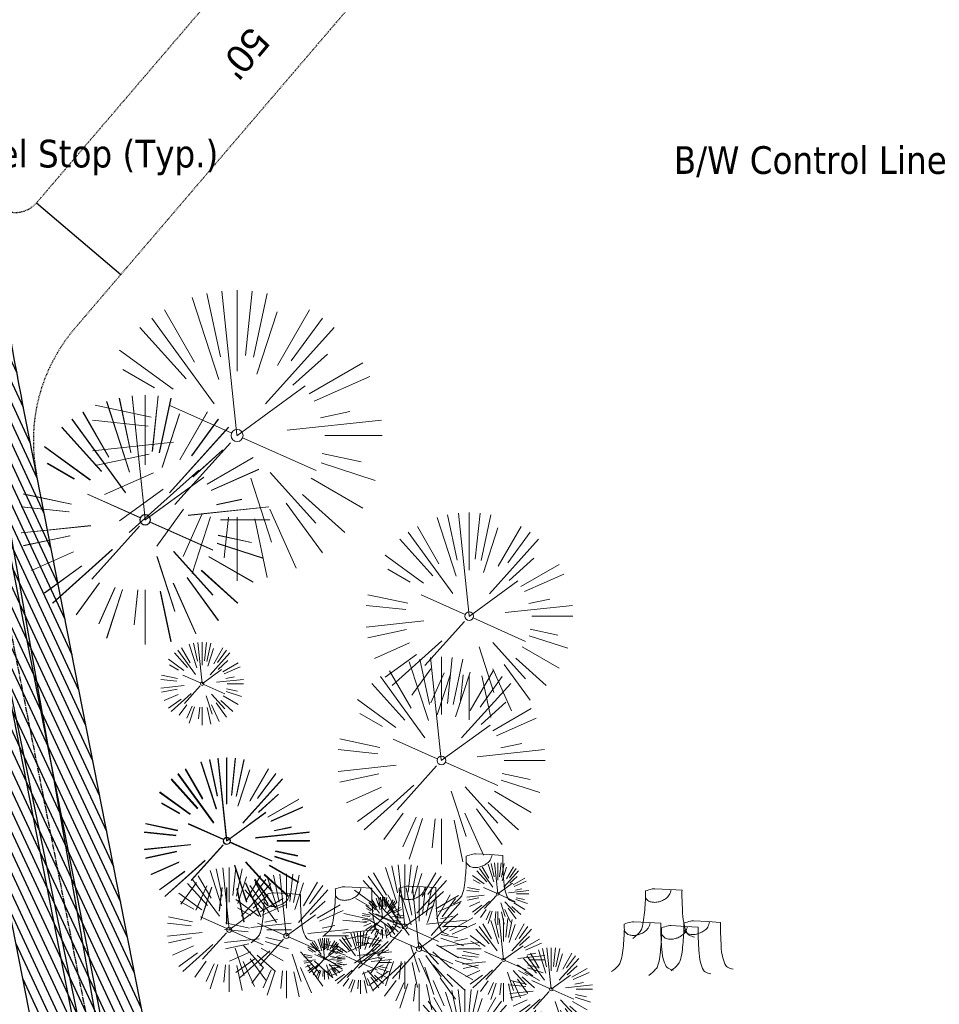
# Model space of a CAD drawing. Header units: feet. Extents: x 1134296 to 1140710, y 647902 to 649877.
# Tile 11 of 42: x 1134566 to 1134699, y 648567 to 648709. Entities that reach past the tile are written whole.
import ezdxf
from ezdxf import colors
from ezdxf.entities.mleader import LeaderData, LeaderLine
from ezdxf.lldxf.tags import DXFTag
from ezdxf.math import Vec2, Vec3

# ---------------------------------------------------------------- set-up
doc = ezdxf.new("R2010")
doc.units = ezdxf.units.FT
doc.header["$MEASUREMENT"] = 0
doc.linetypes.add('CENTER2', pattern=[1.125, 0.75, -0.125, 0.125, -0.125])
doc.linetypes.add('RAD', pattern=[0.13, 0.08, -0.05])
for name, color, linetype in [('C-CAMPSITE-PADS', 6, 'Continuous'), ('C-PRKG-ASPH', 5, 'Continuous'), ('C-ROAD-ASPHALT', 1, 'Continuous'), ('C-ROAD-CNTR', 1, 'CENTER2'), ('C-ROAD-GRVL', 1, 'RAD'), ('C-UTIL-ELEC-MEP', 7, 'UGE (.5x)'), ('C-UTIL-WATER-MEP', 7, 'WATER (.5x)'), ('G-TEXT-ST02', 2, 'Continuous'), ('G-XREF', 7, 'Continuous')]:
    doc.layers.add(name, color=color, linetype=linetype)
doc.layers.add('V-ANNO-TEXT', color=8, linetype='Continuous', lineweight=13)
doc.layers.add('V-SITE-VEGE', color=8, linetype='Continuous', lineweight=18)
doc.styles.add('Arial', font='arial.ttf', dxfattribs={"height": 180})
doc.styles.add('SEI-Dim & Leader', font='tahoma.ttf')
doc.styles.get("Standard").update_dxf_attribs({"font": 'arial.ttf'})
tags = doc.linetypes.add('UGE (.5x)', pattern='A,0.75,-0.2,["UGE",Standard,S=0.08,R=0,X=-0.1,Y=-0.04],-0.2', length=1.15).pattern_tags.tags
tags[6] = DXFTag(74, 10)
tags = doc.linetypes.add('WATER (.5x)', pattern='A,0.75,-0.2,["W",Standard,S=0.08,R=0,X=-0.1,Y=-0.04],-0.05', length=1).pattern_tags.tags
tags[6] = DXFTag(74, 10)

# ---------------------------------------------------------------- blocks, each defined once
blk = doc.blocks.new('V-SITE-VEGE-Coniferious Tree 2')
at = {"color": 0, "linetype": 'ByBlock'}
for p, q in [((-0.0626, 0.1926), (-0.1545, 0.4755)), ((-0.0575, 0.2704), (-0.104, 0.4891)), ((-0.0003, 0.0026), (-0.0523, 0.4973)), ((0, 0.2219), (0, 0.5)), ((0.0289, 0.2753), (0.0522, 0.4973)), ((0.0572, 0.2693), (0.1039, 0.4891)), ((-0.146, 0.2528), (-0.25, 0.433)), ((0.0685, 0.211), (0.1382, 0.4256)), ((0.1391, 0.2411), (0.25, 0.433)), ((-0.0791, 0.1089), (-0.2939, 0.4045)), ((0.1869, 0.2573), (0.2939, 0.4045)), ((-0.1757, 0.1951), (-0.3346, 0.3716)), ((0.0978, 0.1086), (0.3345, 0.3716)), ((-0.2201, 0.1599), (-0.4046, 0.2939)), ((0.192, 0.1729), (0.3116, 0.2806)), ((0.2488, 0.1436), (0.433, 0.25)), ((-0.2844, 0.1642), (-0.3931, 0.227)), ((-0.0009, -0.0007), (0.235, 0.1707)), ((0.2659, 0.1184), (0.4568, 0.2034)), ((-0.2961, 0.0629), (-0.4891, 0.1039)), ((-0.0199, 0.0089), (-0.2319, 0.1032)), ((0.2873, 0.0611), (0.3885, 0.0826)), ((-0.306, 0.0322), (-0.4973, 0.0523)), ((0.1731, 0.0182), (0.4972, 0.0523)), ((0.3025, 0), (0.5, 0)), ((-0.2183, -0.0229), (-0.4973, -0.0523)), ((-0.023, -0.0255), (-0.2138, -0.2374)), ((0.0185, -0.0083), (0.272, -0.1211)), ((-0.3022, -0.0642), (-0.4891, -0.1039)), ((0.2936, -0.0624), (0.4274, -0.0908)), ((0.2891, -0.094), (0.4755, -0.1545)), ((-0.2881, -0.1283), (-0.4568, -0.2034)), ((-0.132, -0.1189), (-0.3716, -0.3346)), ((0.1144, -0.1271), (0.2718, -0.3019)), ((0.0478, -0.1473), (0.1192, -0.3671)), ((0.2555, -0.1475), (0.433, -0.25)), ((-0.2545, -0.1849), (-0.4046, -0.2939)), ((0.2254, -0.2029), (0.3716, -0.3346)), ((0.1689, -0.2325), (0.2939, -0.4045)), ((-0.1843, -0.2536), (-0.2767, -0.3808)), ((0.1131, -0.2541), (0.2033, -0.4568)), ((-0.1214, -0.2725), (-0.1856, -0.4168)), ((-0.091, -0.2799), (-0.1545, -0.4755)), ((-0.0297, -0.2818), (-0.0443, -0.4216)), ((0, -0.2818), (0, -0.5)), ((0.061, -0.2873), (0.1039, -0.4891))]:
    blk.add_line(p, q, dxfattribs=at)
blk.add_circle((0, 0), 0.0208)
blk = doc.blocks.new('_Open90')
at = {"color": 0, "linetype": 'ByBlock', "lineweight": -2}
for p, q in [((-0.5, 0.5), (0, 0)), ((0, 0), (-1, 0)), ((0, 0), (-0.5, -0.5))]:
    blk.add_line(p, q, dxfattribs=at)
blk = doc.blocks.new('V-SITE-VEGE-Stump')
for points in [[(-0.1229, -0.0143, 0.052613), (-0.0986, 0.0077, 0.106195), (-0.0905, 0.0219, 0.044862), (-0.0837, 0.0527, 0.020074), (-0.0776, 0.1229, 0.011675), (-0.0773, 0.1364, 0.007866), (-0.0776, 0.1565)], [(-0.0776, 0.1565, -0.027668), (-0.0534, 0.1634, -0.067978), (-0.0432, 0.1643), (0.0086, 0.1616), (0.054, 0.1591)], [(0.0151, 0.1613, -0.082864), (0.0081, 0.142, -0.111324), (-0.0021, 0.1306, -0.039313), (-0.0159, 0.1223, -0.049197), (-0.028, 0.1177, -0.066002), (-0.0447, 0.1155, -0.070187), (-0.0604, 0.1177, -0.114859), (-0.0685, 0.1223, -0.075938), (-0.0773, 0.1332)], [(0.054, 0.1591, 0.004334), (0.0538, 0.1369, 0.008344), (0.054, 0.1254), (0.0561, 0.0762, 0.046252), (0.0624, 0.0317, 0.069625), (0.0733, 0.0038, 0.149725), (0.0794, -0.002, 0.058523), (0.0992, -0.0091)]]:
    blk.add_lwpolyline(points, format="xyb")
blk = doc.blocks.new('C_PBASE-PACTOLA_02403811')
at = {"layer": 'C-ROAD-ASPHALT'}
blk.add_lwpolyline([(1134633.65, 648994.15), (1134723.23, 649000.6, -0.300313), (1134907.7, 648897.02), (1134943.56, 648827.41, -0.242942), (1134943.47, 648735.65, -0.014482), (1134938.28, 648725.89), (1134902.77, 648660.9, -0.111237), (1134861.54, 648614.05), (1134757.48, 648538.57, 0.178397), (1134706.3, 648462.14, -0.47863), (1134656.99, 648438.88, -0.128153), (1134626.71, 648464.73), (1134623.06, 648469.96, -0.104209), (1134584.05, 648561.81), (1134566.4, 648651.59, -0.01381), (1134561.9, 648678.39), (1134552.83, 648743.38, -0.094333), (1134558.21, 648852.45), (1134566.77, 648887.84, -0.036442), (1134590.86, 648962.97, -0.28642)], format="xyb", close=True, dxfattribs=at)
blk.add_lwpolyline([(1134641.75, 648097.24, -0.047459), (1134675.31, 648187.21, 0.35336), (1134666.8, 648223.94, -0.106181), (1134644.2, 648251.03), (1134637.91, 648263.01), (1134624.34, 648241.53), (1134586.21, 648314.11), (1134596.83, 648319.69, 0.414214), (1134601.03, 648333.19), (1134601.03, 648333.19, -0.272199), (1134605.1, 648418.24), (1134606.84, 648420.9, -0.102173), (1134622.24, 648436.38, 0.468797), (1134623.09, 648444.02, -0.039414), (1134613.59, 648455.57), (1134609.94, 648460.8, -0.104209), (1134568.35, 648558.72), (1134550.7, 648648.51, -0.01381), (1134546.06, 648676.18), (1134536.98, 648741.16, -0.094333), (1134542.66, 648856.22), (1134551.22, 648891.6, -0.010799), (1134557.39, 648914.9)], format="xyb", dxfattribs=at)
at = {"layer": 'C-ROAD-CNTR', "flags": 128}
blk.add_lwpolyline([(1134682.82, 648422.25), (1134669.22, 648425.85, -0.177469), (1134620.15, 648460.15), (1134616.5, 648465.38, -0.104209), (1134576.2, 648560.26), (1134558.55, 648650.05, -0.01381), (1134553.98, 648677.28), (1134544.9, 648742.27, -0.094333), (1134550.43, 648854.34), (1134559, 648889.72, -0.142864), (1134712.37, 649156.83), (1134786.2, 649227.81, -0.041643), (1134812.01, 649248.79), (1134833.03, 649263.15, -0.265468), (1134926.96, 649270.71), (1134949.26, 649260.25, -0.036701), (1135013.16, 649224.33), (1135075.32, 649183.13, -0.302523), (1135105.39, 649111.58), (1135099.69, 649081.89, -0.049273), (1135094.1, 649063.04), (1135036.84, 648922.4, -0.009219), (1135029.58, 648905.45), (1134962.36, 648756.34, -0.019155), (1134945.3, 648722.05), (1134909.79, 648657.07, -0.111237), (1134866.24, 648607.57), (1134762.18, 648532.09, 0.322945), (1134716.4, 648393.22), (1134719.72, 648382.71, -0.171424), (1134715.29, 648249.56), (1134707.16, 648228.78, -0.022723), (1134688.71, 648187.28, 0.05045), (1134653.34, 648094.13)], format="xyb", dxfattribs=at)
at = {"layer": 'C-ROAD-GRVL', "flags": 128}
for points in [[(1134561.01, 648684.77, 0.646444), (1134568.01, 648682.73), (1134592.54, 648711.42)], [(1134614.45, 648712.43), (1134573.52, 648664.55, 0.229229), (1134568, 648643.49)]]:
    blk.add_lwpolyline(points, format="xyb", dxfattribs=at)
at = {"layer": 'C-UTIL-ELEC-MEP'}
for points in [[(1134561.58, 648486.49), (1134582.63, 648530.42), (1134557.77, 648671.67), (1134524.75, 648680.78)], [(1134561.59, 648486.46), (1134580.58, 648533.16), (1134561.52, 648625.08), (1134533.66, 648637.54)]]:
    blk.add_lwpolyline(points, dxfattribs=at)
at = {"layer": 'C-UTIL-WATER-MEP', "flags": 128}
for points in [[(1134713.29, 648416.24), (1134669.73, 648427.78, -0.177469), (1134621.79, 648461.3), (1134618.14, 648466.52, -0.104209), (1134578.16, 648560.65), (1134560.52, 648650.44, -0.01381), (1134555.96, 648677.56), (1134546.88, 648742.55, -0.094333), (1134552.38, 648853.87), (1134560.94, 648889.25, -0.142864), (1134713.76, 649155.39), (1134787.59, 649226.37, -0.041643), (1134813.13, 649247.14), (1134834.16, 649261.5, -0.265468), (1134926.11, 649268.9), (1134948.41, 649258.44, -0.036701), (1135012.06, 649222.67), (1135074.22, 649181.46, -0.302523), (1135103.43, 649111.96), (1135097.72, 649082.26, -0.049273), (1135092.25, 649063.79), (1135034.99, 648923.15, -0.009219), (1135027.76, 648906.27), (1134960.54, 648757.16, -0.019155), (1134943.55, 648723.01), (1134908.04, 648658.03, -0.111237), (1134865.06, 648609.19), (1134761.01, 648533.71, 0.157468), (1134714.97, 648470.68, 0.157468)], [(1134709.85, 648413.02), (1134668.71, 648423.91, -0.177469), (1134618.51, 648459.01), (1134614.86, 648464.23, -0.104209), (1134574.23, 648559.88), (1134556.59, 648649.67, -0.01381), (1134552, 648677.01), (1134542.92, 648741.99, -0.094333), (1134548.49, 648854.81), (1134557.05, 648890.19, -0.088923), (1134635.56, 649068.47, -0.076785)]]:
    blk.add_lwpolyline(points, format="xyb", dxfattribs=at)
at = {"layer": 'Defpoints', "flags": 128}
blk.add_lwpolyline([(1134568.01, 648682.73), (1134580.17, 648672.33)], dxfattribs=at)
at = {"layer": 'C-CAMPSITE-PADS', "style": 'Arial'}
blk.add_text("50'", height=4, rotation=229.9692, dxfattribs=at).set_placement((1134598.95, 648708.42))
blk = doc.blocks.new('C_PHTCH-PACTOLA_02403811')
at = {"layer": 'C-PRKG-ASPH'}
h = blk.add_hatch(dxfattribs=at)
h.set_pattern_fill('ANSI31', color=256, scale=10, angle=70)
edge = h.paths.add_edge_path(flags=16)
edge.add_arc((1135093.57, 648760.36), 542, 143.5704, 153.2664, ccw=False)
edge.add_arc((1135093.57, 648760.36), 542, 133.8743, 143.5704, ccw=False)
edge.add_line((1134717.92, 649151.06), (1134791.74, 649222.04))
edge.add_arc((1134924.81, 649083.64), 192, 124.3358, 133.8743, ccw=False)
edge.add_line((1134816.52, 649242.18), (1134837.54, 649256.54))
edge.add_arc((1134886.61, 649184.7), 87, 64.8666, 124.3358, ccw=False)
edge.add_line((1134923.57, 649263.47), (1134945.86, 649253.01))
edge.add_arc((1134736.9, 648807.59), 492, 56.4591, 64.8666, ccw=False)
edge.add_line((1135008.74, 649217.67), (1135070.9, 649176.46))
edge.add_arc((1135036.64, 649124.78), 62, -10.868, 56.4591, ccw=False)
edge.add_line((1135097.53, 649113.09), (1135091.83, 649083.4))
edge.add_arc((1135001.48, 649100.74), 92, 337.8486, 349.132, ccw=False)
edge.add_line((1135086.69, 649066.05), (1135029.44, 648925.41))
edge.add_arc((1134573.75, 649110.92), 492, 335.736, 337.8486, ccw=False)
edge.add_line((1135022.29, 648908.74), (1134970.11, 648792.98))
edge.add_line((1134970.11, 648792.98), (1134955.07, 648759.62))
edge.add_arc((1134506.53, 648961.81), 492, 331.3466, 335.736, ccw=False)
edge.add_line((1134938.28, 648725.89), (1134902.77, 648660.9))
edge.add_arc((1134778.16, 648728.99), 142, 305.9573, 331.3466, ccw=False)
edge.add_line((1134861.54, 648614.05), (1134757.48, 648538.57))
edge.add_arc((1134835.58, 648430.91), 133, 125.9573, 166.4172)
edge.add_arc((1134672.28, 648470.36), 35, 244.1086, 346.4172, ccw=False)
edge.add_arc((1134691.46, 648509.91), 78.96, 214.9055, 244.1168, ccw=False)
edge.add_line((1134626.71, 648464.73), (1134623.06, 648469.96))
edge.add_arc((1134821.51, 648608.47), 242, 191.1168, 214.9138, ccw=False)
edge.add_line((1134584.05, 648561.81), (1134566.4, 648651.59))
edge.add_arc((1135049.17, 648746.46), 492, 187.9519, 191.1168, ccw=False)
edge.add_line((1134561.9, 648678.39), (1134552.83, 648743.38))
edge.add_arc((1134842.02, 648783.77), 292, 166.3961, 187.9519, ccw=False)
edge.add_line((1134558.21, 648852.45), (1134566.77, 648887.84))
edge.add_arc((1135093.57, 648760.36), 542, 158.0478, 166.3961, ccw=False)
edge.add_arc((1135093.57, 648760.36), 542, 153.2664, 158.0478, ccw=False)
edge = h.paths.add_edge_path()
edge.add_line((1134664.93, 648091.02), (1134641.75, 648097.24))
edge.add_arc((1135131.44, 647965.88), 507, 154.1155, 164.9841, ccw=False)
edge.add_arc((1135131.44, 647965.88), 507, 153.4315, 154.1155, ccw=False)
edge.add_arc((1134241.51, 648410.91), 488, 333.4315, 338.6384)
edge.add_line((1134695.99, 648233.15), (1134704.11, 648253.93))
edge.add_arc((1134529.03, 648322.41), 188, 338.6384, 377.1955)
edge.add_arc((1134651.31, 648360.25), 60, 17.1955, 74.9727)
edge.add_line((1134666.86, 648418.2), (1134661.5, 648419.81))
edge.add_arc((1134691.49, 648509.95), 95, 223.9419, 251.5981, ccw=False)
edge.add_arc((1134691.54, 648509.98), 95.06, 214.9166, 223.9393, ccw=False)
edge.add_line((1134613.59, 648455.57), (1134609.94, 648460.8))
edge.add_arc((1134821.51, 648608.47), 258, 191.1168, 214.9138, ccw=False)
edge.add_line((1134568.35, 648558.72), (1134550.7, 648648.51))
edge.add_arc((1135049.17, 648746.46), 508, 187.9519, 191.1168, ccw=False)
edge.add_line((1134546.06, 648676.18), (1134536.98, 648741.16))
edge.add_arc((1134842.02, 648783.77), 308, 166.3961, 187.9519, ccw=False)
edge.add_line((1134542.66, 648856.22), (1134551.22, 648891.6))
edge.add_arc((1135093.57, 648760.36), 558, 163.9213, 166.3961, ccw=False)
edge.add_arc((1134538.18, 648920.44), 20, 343.9213, 402.7699)
edge.add_line((1134552.86, 648934.02), (1134533.45, 648955.01))
edge.add_arc((1135093.57, 648760.36), 592.98, 146.01874, 160.8371, ccw=False)
edge.add_line((1134601.86, 649091.79), (1134616.58, 649064.03))
edge.add_arc((1134621, 649066.38), 5, 207.9516, 327.0741)
edge.add_arc((1135093.57, 648760.36), 558, 133.8743, 147.0741, ccw=False)
edge.add_line((1134706.83, 649162.6), (1134780.65, 649233.58))
edge.add_arc((1134924.81, 649083.64), 208, 124.3358, 133.8743, ccw=False)
edge.add_line((1134807.49, 649255.39), (1134828.52, 649269.75))
edge.add_arc((1134886.61, 649184.7), 103, 64.8666, 124.3358, ccw=False)
edge.add_line((1134930.36, 649277.95), (1134952.66, 649267.49))
edge.add_arc((1134736.9, 648807.59), 508, 56.4591, 64.8666, ccw=False)
edge.add_line((1135017.58, 649231), (1135079.74, 649189.8))
edge.add_arc((1135036.64, 649124.78), 78, -10.868, 56.4591, ccw=False)
edge.add_line((1135113.25, 649110.08), (1135107.54, 649080.38))
edge.add_arc((1135001.48, 649100.74), 108, 337.8486, 349.132, ccw=False)
edge.add_line((1135101.51, 649060.02), (1135044.25, 648919.38))
edge.add_arc((1134573.75, 649110.92), 508, 335.736, 337.8486, ccw=False)
edge.add_line((1135036.87, 648902.16), (1134969.66, 648753.05))
edge.add_arc((1134506.53, 648961.81), 508, 331.3466, 335.736, ccw=False)
edge.add_line((1134952.32, 648718.22), (1134916.81, 648653.23))
edge.add_arc((1134778.16, 648728.99), 158, 305.9573, 331.3466, ccw=False)
edge.add_line((1134870.94, 648601.1), (1134766.88, 648525.62))
edge.add_arc((1134835.58, 648430.91), 117, 125.9573, 162.2649)
edge.add_arc((1134752.71, 648457.41), 30, 162.2649, 196.8024)
edge.add_arc((1134835.58, 648430.91), 113, 170.9217, 197.5477)
edge.add_line((1134727.84, 648396.84), (1134731.16, 648386.32))
edge.add_arc((1134529.03, 648322.41), 212, 11.3401, 17.5477, ccw=False)
edge.add_arc((1134529.06, 648322.4), 211.97, -20.6491, 11.3422, ccw=False)
edge.add_arc((1134759.87, 648235.31), 34.72, 159.1872, 239.4136)
edge.add_line((1134742.2, 648205.42), (1134709.51, 648185.7))
edge.add_line((1134709.51, 648185.7), (1134699, 648181.01))
edge.add_arc((1135131.44, 647965.88), 483, 153.5512, 164.9841)
blk = doc.blocks.new('C_XBASE-PACTOLA_02403811')
at = {"layer": 'V-SITE-VEGE'}
for name, p, xscale, yscale, zscale in [('V-SITE-VEGE-Coniferious Tree 2', (1134597, 648649.07), 41.99949265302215, 41.99949265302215, 41.99949265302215), ('V-SITE-VEGE-Coniferious Tree 2', (1134583.7, 648636.85), 35.99956513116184, 35.99956513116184, 35.99956513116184), ('V-SITE-VEGE-Coniferious Tree 2', (1134583.72, 648636.88), 35.99956513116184, 35.99956513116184, 35.99956513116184), ('V-SITE-VEGE-Coniferious Tree 2', (1134630.58, 648622.93), 29.99963760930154, 29.99963760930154, 29.99963760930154), ('V-SITE-VEGE-Coniferious Tree 2', (1134626.55, 648602.06), 29.99963760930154, 29.99963760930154, 29.99963760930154), ('V-SITE-VEGE-Stump', (1134633.27, 648581.93), 40.31522404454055, 40.31522404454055, 40.31522404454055), ('V-SITE-VEGE-Coniferious Tree 2', (1134634.71, 648582.78), 8.999891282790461, 8.999891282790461, 8.999891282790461), ('V-SITE-VEGE-Coniferious Tree 2', (1134595.87, 648577.58), 17.99978256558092, 17.99978256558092, 17.99978256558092), ('V-SITE-VEGE-Coniferious Tree 2', (1134604.13, 648576.69), 17.99978256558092, 17.99978256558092, 17.99978256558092), ('V-SITE-VEGE-Coniferious Tree 2', (1134621.25, 648578.04), 17.99978256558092, 17.99978256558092, 17.99978256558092), ('V-SITE-VEGE-Stump', (1134604.02, 648576.29), 40.31522404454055, 40.31522404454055, 40.31522404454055), ('V-SITE-VEGE-Stump', (1134614.34, 648577.18), 40.31522404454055, 40.31522404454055, 40.31522404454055), ('V-SITE-VEGE-Coniferious Tree 2', (1134623.32, 648574.82), 17.99978256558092, 17.99978256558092, 17.99978256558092), ('V-SITE-VEGE-Stump', (1134623.59, 648577.28), 40.31522404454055, 40.31522404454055, 40.31522404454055), ('V-SITE-VEGE-Stump', (1134659.18, 648576.89), 40.31522404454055, 40.31522404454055, 40.31522404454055), ('V-SITE-VEGE-Stump', (1134656.13, 648572.1), 40.31522404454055, 40.31522404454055, 40.31522404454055), ('V-SITE-VEGE-Stump', (1134664.74, 648572.24), 40.31522404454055, 40.31522404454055, 40.31522404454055), ('V-SITE-VEGE-Coniferious Tree 2', (1134614.85, 648572.83), 8.999891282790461, 8.999891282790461, 8.999891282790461), ('V-SITE-VEGE-Stump', (1134661.52, 648571.56), 40.31522404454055, 40.31522404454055, 40.31522404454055), ('V-SITE-VEGE-Coniferious Tree 2', (1134629.94, 648559.99), 17.99978256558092, 17.99978256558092, 17.99978256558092)]:
    blk.add_blockref(name, p, dxfattribs=dict(at, xscale=xscale, yscale=yscale, zscale=zscale))
at = {"layer": 'V-SITE-VEGE', "rotation": 8.537736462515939e-07}
for p, xscale, yscale, zscale in [((1134591.95, 648613.17), 11.99985504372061, 11.99985504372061, 11.99985504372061), ((1134595.49, 648590.4), 23.99971008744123, 23.99971008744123, 23.99971008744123), ((1134595.54, 648590.48), 23.99971008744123, 23.99971008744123, 23.99971008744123), ((1134618.06, 648579.31), 5.999927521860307, 5.999927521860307, 5.999927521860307), ((1134635.55, 648573.22), 11.99985504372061, 11.99985504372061, 11.99985504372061), ((1134609.65, 648573.37), 5.999927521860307, 5.999927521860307, 5.999927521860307), ((1134642.43, 648568.98), 11.99985504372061, 11.99985504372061, 11.99985504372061)]:
    blk.add_blockref('V-SITE-VEGE-Coniferious Tree 2', p, dxfattribs=dict(at, xscale=xscale, yscale=yscale, zscale=zscale))
at = {"layer": 'V-ANNO-TEXT'}
ml = blk.add_multileader_mtext('Standard', dxfattribs=at)
ml.set_content('Parking Wheel Stop (Typ.)', color=256, style='SEI-Dim & Leader')
ml.set_leader_properties(color=256, linetype='ByLayer', lineweight=-1)
ml.set_arrow_properties(name='OPEN90')
ml.build(insert=Vec2(0, 0))
ml.multileader.update_dxf_attribs({"text_left_attachment_type": 2, "text_right_attachment_type": 2, "dogleg_length": 0.1, "arrow_head_size": 3.2, "scale": 40})
ctx = ml.context
ctx.base_point, ctx.scale, ctx.arrow_head_size, ctx.plane_origin = Vec3(1134530.73, 648685.78), 40, 3.2, Vec3(1134518.56, 648681.32)
ctx.left_attachment, ctx.right_attachment = 2, 2
notes = []
notes.append((ctx, [(0, (1, 1, 0), (1134526.73, 648685.78), (1, 0), 4, [(0, [(1134518.56, 648681.32)], 0, [])])]))
ctx.mtext.insert, ctx.mtext.width, ctx.mtext.flow_direction = Vec3(1134532.73, 648691.84), 35.4975, 5
ml = blk.add_multileader_mtext('Standard', dxfattribs=at)
ml.set_content('B/W Control Line', color=256, style='SEI-Dim & Leader')
ml.set_leader_properties(color=256, linetype='ByLayer', lineweight=-1)
ml.set_arrow_properties(name='OPEN90')
ml.build(insert=Vec2(0, 0))
ml.multileader.update_dxf_attribs({"text_left_attachment_type": 2, "text_right_attachment_type": 2, "dogleg_length": 0.1, "arrow_head_size": 3.2, "scale": 40})
ctx = ml.context
ctx.base_point, ctx.scale, ctx.arrow_head_size, ctx.plane_origin = Vec3(1134657.07, 648688.39), 40, 3.2, Vec3(1134724.28, 648678.65)
ctx.left_attachment, ctx.right_attachment, ctx.text_align_type = 2, 2, 2
notes.append((ctx, [(1, (1, 1, 0), (1134705.65, 648688.39), (-1, 0), 4, [(0, [(1134724.28, 648678.65)], 0, [])])]))
ctx.mtext.insert, ctx.mtext.alignment, ctx.mtext.flow_direction = Vec3(1134699.65, 648690.91), 3, 5
for ctx, leaders in notes:
    for number, flags, end, landing, length, lines in leaders:
        leader = LeaderData()
        leader.index, (leader.has_last_leader_line, leader.has_dogleg_vector, leader.attachment_direction) = number, flags
        leader.last_leader_point, leader.dogleg_vector, leader.dogleg_length = Vec3(end), Vec3(landing), length
        for number, points, colour, breaks in lines:
            line = LeaderLine()
            line.index, line.vertices, line.color, line.breaks = number, Vec3.list(points), colors.encode_raw_color(colour), breaks
            leader.lines.append(line)
        ctx.leaders.append(leader)

msp = doc.modelspace()

# ---------------------------------------------------------------- block references
at = {"layer": 'G-TEXT-ST02'}
msp.add_blockref('C_PHTCH-PACTOLA_02403811', (0, 0), dxfattribs=at)

# ---------------------------------------------------------------- next in the draw order: block references
at = {"layer": 'G-XREF'}
msp.add_blockref('C_XBASE-PACTOLA_02403811', (0, 0), dxfattribs=at)

# ---------------------------------------------------------------- next in the draw order: block references
msp.add_blockref('C_PBASE-PACTOLA_02403811', (0, 0), dxfattribs=at)

doc.saveas('drawing.dxf')
